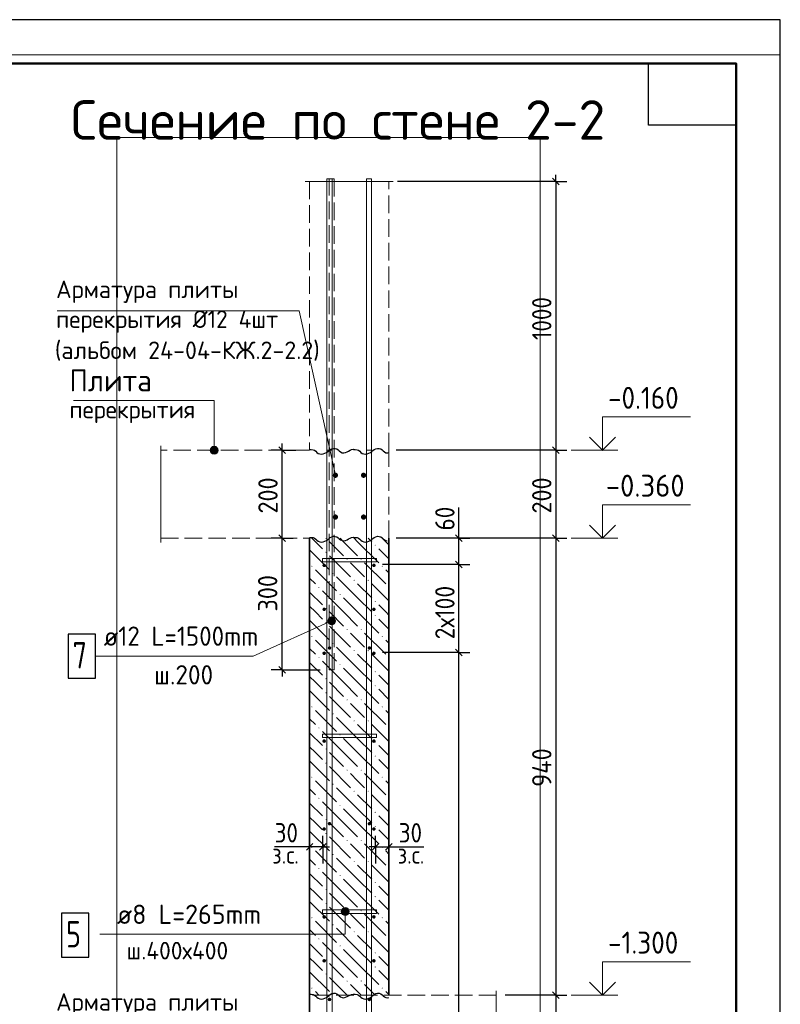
# Model space of a CAD drawing. Header units: millimetres. Extents: x 0 to 21000, y -5 to 14850.
# Tile 35 of 35: x 16675 to 21000, y 9248 to 14850. Entities that reach past the tile are written whole.
import ezdxf

# ---------------------------------------------------------------- set-up
doc = ezdxf.new("R2010")
doc.units = ezdxf.units.MM
doc.linetypes.add('______2', pattern=[135, 100, -35])
for name, color, linetype, lineweight in [('Standard', 7, 'Continuous', 25), ('Выпуски арматуры Г-обр.', 7, 'Continuous', 25), ('Заголовок чертежа', 7, 'Continuous', 25), ('Позиционная метка диаметр_ шаг', 7, 'Continuous', 13), ('Позиционная метка линия выноска', 7, 'Continuous', 13), ('Примечания', 7, 'Continuous', 13), ('Стена обрамление Г-обр.', 7, 'Continuous', 25), ('Стена фоновая арматура У1', 7, 'Continuous', 25), ('Стена фоновая арматура Х1', 7, 'Continuous', 25), ('Стена фоновая затяжка С-обр.', 7, 'Continuous', 25)]:
    doc.layers.add(name, color=color, linetype=linetype, lineweight=lineweight)
doc.layers.add('ЖБ Перекрытие верхний уровень', color=7, linetype='Continuous', lineweight=25, true_color=0xe0e0ff)
doc.layers.add('ЖБ Стена верхний уровень', color=7, linetype='Continuous', lineweight=25, true_color=0x006e00)
doc.layers.add('Размерная выноска', color=7, linetype='Continuous')
doc.styles.add('ISOCPEUR', font='txt')

msp = doc.modelspace()

# ---------------------------------------------------------------- hatches: boundary and pattern name
at = {"layer": 'ЖБ Стена верхний уровень', "linetype": 'Continuous', "lineweight": 18, "transparency": 33554687}
for points in [[(18413.4, 11899.9), (18413.5, 11900), (18419.7, 11900), (18419.9, 11899.9), (18416.6, 11896.7)], [(18413.4, 11819.9), (18416.6, 11823.2), (18419.9, 11819.9), (18416.6, 11816.7)], [(18693.4, 11859.9), (18696.6, 11863.2), (18699.9, 11859.9), (18696.6, 11856.7)], [(18533.4, 11779.9), (18536.6, 11783.2), (18539.8, 11779.9), (18536.6, 11776.7)], [(18613.4, 11779.9), (18616.6, 11783.2), (18619.9, 11779.9), (18616.6, 11776.7)], [(18333.4, 11739.9), (18336.6, 11743.2), (18339.8, 11739.9), (18336.6, 11736.7)], [(18733.4, 11739.9), (18736.6, 11743.2), (18739.8, 11739.9), (18736.6, 11736.7)], [(18453.4, 11699.9), (18456.6, 11703.2), (18459.9, 11699.9), (18456.6, 11696.7)], [(18573.4, 11659.9), (18576.6, 11663.2), (18579.8, 11659.9), (18576.6, 11656.7)], [(18653.4, 11659.9), (18656.6, 11663.2), (18659.9, 11659.9), (18656.6, 11656.7)], [(18373.4, 11619.9), (18376.6, 11623.2), (18379.8, 11619.9), (18376.6, 11616.7)], [(18773.4, 11619.9), (18773.9, 11620.4), (18773.9, 11619.4)], [(18493.4, 11579.9), (18496.6, 11583.2), (18499.9, 11579.9), (18496.6, 11576.7)], [(18693.4, 11539.9), (18696.6, 11543.2), (18699.9, 11539.9), (18696.6, 11536.7)], [(18413.4, 11499.9), (18416.6, 11503.2), (18419.9, 11499.9), (18416.6, 11496.7)], [(18693.4, 11459.9), (18696.6, 11463.2), (18699.9, 11459.9), (18696.6, 11456.7)], [(18413.4, 11419.9), (18416.6, 11423.2), (18419.9, 11419.9), (18416.6, 11416.7)], [(18533.4, 11379.9), (18536.6, 11383.2), (18539.8, 11379.9), (18536.6, 11376.7)], [(18613.4, 11379.9), (18616.6, 11383.2), (18619.9, 11379.9), (18616.6, 11376.7)], [(18333.4, 11339.9), (18336.6, 11343.2), (18339.8, 11339.9), (18336.6, 11336.7)], [(18733.4, 11339.9), (18736.6, 11343.2), (18739.8, 11339.9), (18736.6, 11336.7)], [(18453.4, 11299.9), (18456.6, 11303.2), (18459.9, 11299.9), (18456.6, 11296.7)], [(18573.4, 11259.9), (18576.6, 11263.2), (18579.8, 11259.9), (18576.6, 11256.7)], [(18653.4, 11259.9), (18656.6, 11263.2), (18659.9, 11259.9), (18656.6, 11256.7)], [(18373.4, 11219.9), (18376.6, 11223.2), (18379.8, 11219.9), (18376.6, 11216.7)], [(18773.4, 11219.9), (18773.9, 11220.4), (18773.9, 11219.4)], [(18493.4, 11179.9), (18496.6, 11183.2), (18499.9, 11179.9), (18496.6, 11176.7)], [(18413.4, 11099.9), (18416.6, 11103.2), (18419.9, 11099.9), (18416.6, 11096.7)], [(18693.4, 11139.9), (18696.6, 11143.2), (18699.9, 11139.9), (18696.6, 11136.7)], [(18693.4, 11059.9), (18696.6, 11063.2), (18699.9, 11059.9), (18696.6, 11056.7)], [(18413.4, 11019.9), (18416.6, 11023.2), (18419.9, 11019.9), (18416.6, 11016.7)], [(18533.4, 10979.9), (18536.6, 10983.2), (18539.8, 10979.9), (18536.6, 10976.7)], [(18613.4, 10979.9), (18616.6, 10983.2), (18619.9, 10979.9), (18616.6, 10976.7)], [(18333.4, 10939.9), (18336.6, 10943.2), (18339.8, 10939.9), (18336.6, 10936.7)], [(18733.4, 10939.9), (18736.6, 10943.2), (18739.8, 10939.9), (18736.6, 10936.7)], [(18453.4, 10899.9), (18456.6, 10903.2), (18459.9, 10899.9), (18456.6, 10896.7)], [(18373.4, 10819.9), (18376.6, 10823.2), (18379.8, 10819.9), (18376.6, 10816.7)], [(18573.4, 10859.9), (18576.6, 10863.2), (18579.8, 10859.9), (18576.6, 10856.7)], [(18653.4, 10859.9), (18656.6, 10863.2), (18659.9, 10859.9), (18656.6, 10856.7)], [(18773.4, 10819.9), (18773.9, 10820.4), (18773.9, 10819.4)], [(18493.4, 10779.9), (18496.6, 10783.2), (18499.9, 10779.9), (18496.6, 10776.7)], [(18413.4, 10699.9), (18416.6, 10703.2), (18419.9, 10699.9), (18416.6, 10696.7)], [(18693.4, 10739.9), (18696.6, 10743.2), (18699.9, 10739.9), (18696.6, 10736.7)], [(18693.4, 10659.9), (18696.6, 10663.2), (18699.9, 10659.9), (18696.6, 10656.7)], [(18413.4, 10619.9), (18416.6, 10623.2), (18419.9, 10619.9), (18416.6, 10616.7)], [(18333.4, 10539.9), (18336.6, 10543.2), (18339.8, 10539.9), (18336.6, 10536.7)], [(18533.4, 10579.9), (18536.6, 10583.2), (18539.8, 10579.9), (18536.6, 10576.7)], [(18613.4, 10579.9), (18616.6, 10583.2), (18619.9, 10579.9), (18616.6, 10576.7)], [(18733.4, 10539.9), (18736.6, 10543.2), (18739.8, 10539.9), (18736.6, 10536.7)], [(18453.4, 10499.9), (18456.6, 10503.2), (18459.9, 10499.9), (18456.6, 10496.7)], [(18373.4, 10419.9), (18376.6, 10423.2), (18379.8, 10419.9), (18376.6, 10416.7)], [(18573.4, 10459.9), (18576.6, 10463.2), (18579.8, 10459.9), (18576.6, 10456.7)], [(18653.4, 10459.9), (18656.6, 10463.2), (18659.9, 10459.9), (18656.6, 10456.7)], [(18493.4, 10379.9), (18496.6, 10383.2), (18499.9, 10379.9), (18496.6, 10376.7)], [(18773.4, 10419.9), (18773.9, 10420.4), (18773.9, 10419.4)], [(18693.4, 10339.9), (18696.6, 10343.2), (18699.9, 10339.9), (18696.6, 10336.7)], [(18413.4, 10299.9), (18416.6, 10303.2), (18419.9, 10299.9), (18416.6, 10296.7)], [(18693.4, 10259.9), (18696.6, 10263.2), (18699.9, 10259.9), (18696.6, 10256.7)], [(18413.4, 10219.9), (18416.6, 10223.2), (18419.9, 10219.9), (18416.6, 10216.7)], [(18333.4, 10139.9), (18336.6, 10143.2), (18339.8, 10139.9), (18336.6, 10136.7)], [(18533.4, 10179.9), (18536.6, 10183.2), (18539.8, 10179.9), (18536.6, 10176.7)], [(18613.4, 10179.9), (18616.6, 10183.2), (18619.9, 10179.9), (18616.6, 10176.7)], [(18733.4, 10139.9), (18736.6, 10143.2), (18739.8, 10139.9), (18736.6, 10136.7)], [(18453.4, 10099.9), (18456.6, 10103.2), (18459.9, 10099.9), (18456.6, 10096.7)], [(18573.4, 10059.9), (18576.6, 10063.2), (18579.8, 10059.9), (18576.6, 10056.7)], [(18653.4, 10059.9), (18656.6, 10063.2), (18659.9, 10059.9), (18656.6, 10056.7)], [(18373.4, 10019.9), (18376.6, 10023.2), (18379.8, 10019.9), (18376.6, 10016.7)], [(18493.4, 9979.9), (18496.6, 9983.2), (18499.9, 9979.9), (18496.6, 9976.7)], [(18773.4, 10019.9), (18773.9, 10020.4), (18773.9, 10019.4)], [(18693.4, 9939.9), (18696.6, 9943.2), (18699.9, 9939.9), (18696.6, 9936.7)], [(18413.4, 9899.9), (18416.6, 9903.2), (18419.9, 9899.9), (18416.6, 9896.7)], [(18693.4, 9859.9), (18696.6, 9863.2), (18699.9, 9859.9), (18696.6, 9856.7)], [(18413.4, 9819.9), (18416.6, 9823.2), (18419.9, 9819.9), (18416.6, 9816.7)], [(18533.4, 9779.9), (18536.6, 9783.2), (18539.8, 9779.9), (18536.6, 9776.7)], [(18613.4, 9779.9), (18616.6, 9783.2), (18619.9, 9779.9), (18616.6, 9776.7)], [(18333.4, 9739.9), (18336.6, 9743.2), (18339.8, 9739.9), (18336.6, 9736.7)], [(18453.4, 9699.9), (18456.6, 9703.2), (18459.9, 9699.9), (18456.6, 9696.7)], [(18733.4, 9739.9), (18736.6, 9743.2), (18739.8, 9739.9), (18736.6, 9736.7)], [(18573.4, 9659.9), (18576.6, 9663.2), (18579.8, 9659.9), (18576.6, 9656.7)], [(18653.4, 9659.9), (18656.6, 9663.2), (18659.9, 9659.9), (18656.6, 9656.7)], [(18373.4, 9619.9), (18376.6, 9623.2), (18379.8, 9619.9), (18376.6, 9616.7)], [(18493.4, 9579.9), (18496.6, 9583.2), (18499.9, 9579.9), (18496.6, 9576.7)], [(18773.4, 9619.9), (18773.9, 9620.4), (18773.9, 9619.4)], [(18693.4, 9539.9), (18696.6, 9543.2), (18699.9, 9539.9), (18696.6, 9536.7)], [(18413.4, 9499.9), (18416.6, 9503.2), (18419.9, 9499.9), (18416.6, 9496.7)], [(18413.4, 9419.9), (18416.6, 9423.2), (18419.9, 9419.9), (18416.6, 9416.7)], [(18693.4, 9459.9), (18696.6, 9463.2), (18699.9, 9459.9), (18696.6, 9456.7)], [(18533.4, 9379.9), (18536.6, 9383.2), (18539.8, 9379.9), (18536.6, 9376.7)], [(18613.4, 9379.9), (18616.6, 9383.2), (18619.9, 9379.9), (18616.6, 9376.7)], [(18333.4, 9339.9), (18336.6, 9343.2), (18339.8, 9339.9), (18336.6, 9336.7)], [(18453.5, 9300), (18456.6, 9303.2), (18459.7, 9300)], [(18733.4, 9339.9), (18736.6, 9343.2), (18739.8, 9339.9), (18736.6, 9336.7)]]:
    msp.add_hatch(color=7, dxfattribs=at).paths.add_polyline_path(points, flags=16)
at = {"layer": 'Позиционная метка линия выноска', "linetype": 'Continuous', "lineweight": 13, "transparency": 33554687}
for points in [[(17758.3, 12400), (17803.3, 12400), (17800.1, 12411.3)], [(17758.3, 12400), (17800.1, 12411.3), (17761.4, 12411.3)], [(17761.4, 12388.8), (17803.3, 12400), (17758.3, 12400)], [(17761.4, 12411.3), (17800.1, 12411.3), (17792, 12419.4)], [(17761.4, 12411.3), (17792, 12419.4), (17769.5, 12419.4)], [(17761.4, 12388.8), (17800.1, 12388.8), (17803.3, 12400)], [(17769.5, 12380.7), (17800.1, 12388.8), (17761.4, 12388.8)], [(17769.5, 12419.4), (17792, 12419.4), (17780.8, 12422.6)], [(17769.5, 12380.7), (17792, 12380.7), (17800.1, 12388.8)], [(17792, 12380.7), (17769.5, 12380.7), (17780.8, 12377.6)], [(18426.6, 11431.5), (18446.5, 11406.9), (18430.7, 11442.2)], [(18435.8, 11411), (18426.6, 11431.5), (18428.3, 11420)], [(18426.6, 11431.5), (18435.8, 11411), (18446.5, 11406.9)], [(18430.7, 11442.2), (18458.1, 11408.7), (18439.6, 11449.7)], [(18430.7, 11442.2), (18446.5, 11406.9), (18458.1, 11408.7)], [(18439.6, 11449.7), (18467.1, 11416.2), (18451.2, 11451.5)], [(18439.6, 11449.7), (18458.1, 11408.7), (18467.1, 11416.2)], [(18451.2, 11451.5), (18467.1, 11416.2), (18471.1, 11426.9)], [(18451.2, 11451.5), (18471.1, 11426.9), (18461.9, 11447.4)], [(18461.9, 11447.4), (18471.1, 11426.9), (18469.4, 11438.4)], [(18503.8, 9775.1), (18548.8, 9775.1), (18545.6, 9786.3)], [(18503.8, 9775.1), (18545.6, 9786.3), (18506.9, 9786.3)], [(18506.9, 9763.8), (18548.8, 9775.1), (18503.8, 9775.1)], [(18506.9, 9786.3), (18545.6, 9786.3), (18537.5, 9794.4)], [(18506.9, 9786.3), (18537.5, 9794.4), (18515, 9794.4)], [(18506.9, 9763.8), (18545.6, 9763.8), (18548.8, 9775.1)], [(18515, 9755.7), (18545.6, 9763.8), (18506.9, 9763.8)], [(18515, 9794.4), (18537.5, 9794.4), (18526.3, 9797.6)], [(18515, 9755.7), (18537.5, 9755.7), (18545.6, 9763.8)], [(18537.5, 9755.7), (18515, 9755.7), (18526.3, 9752.6)]]:
    msp.add_hatch(color=7, dxfattribs=at).paths.add_polyline_path(points)
at = {"layer": 'Стена обрамление Г-обр.', "linetype": 'Continuous', "lineweight": 13, "transparency": 33554687}
for points in [[(18485.2, 12257.6), (18484, 12263.3), (18480.8, 12268.2), (18475.9, 12271.4), (18470.2, 12272.6), (18464.4, 12271.4), (18459.6, 12268.2), (18456.3, 12263.3), (18455.2, 12257.6), (18456.3, 12251.8), (18459.6, 12246.9), (18464.4, 12243.7), (18470.2, 12242.6), (18475.9, 12243.7), (18480.8, 12246.9), (18484, 12251.8)], [(18645.6, 12257.6), (18644.5, 12263.3), (18641.2, 12268.2), (18636.4, 12271.4), (18630.6, 12272.6), (18624.9, 12271.4), (18620, 12268.2), (18616.8, 12263.3), (18615.6, 12257.6), (18616.8, 12251.8), (18620, 12246.9), (18624.9, 12243.7), (18630.6, 12242.6), (18636.4, 12243.7), (18641.2, 12246.9), (18644.5, 12251.8)], [(18485.2, 12020.1), (18484, 12025.8), (18480.8, 12030.7), (18475.9, 12033.9), (18470.2, 12035.1), (18464.4, 12033.9), (18459.6, 12030.7), (18456.3, 12025.8), (18455.2, 12020.1), (18456.3, 12014.3), (18459.6, 12009.4), (18464.4, 12006.2), (18470.2, 12005.1), (18475.9, 12006.2), (18480.8, 12009.4), (18484, 12014.3)], [(18645.6, 12020.1), (18644.5, 12025.8), (18641.2, 12030.7), (18636.4, 12033.9), (18630.6, 12035.1), (18624.9, 12033.9), (18620, 12030.7), (18616.8, 12025.8), (18615.6, 12020.1), (18616.8, 12014.3), (18620, 12009.4), (18624.9, 12006.2), (18630.6, 12005.1), (18636.4, 12006.2), (18641.2, 12009.4), (18644.5, 12014.3)]]:
    msp.add_hatch(color=7, dxfattribs=at).paths.add_polyline_path(points)
at = {"layer": 'Стена фоновая арматура У1', "linetype": 'Continuous', "lineweight": 13, "transparency": 33554687}
for points in [[(18416.4, 11745.1), (18415.6, 11748.9), (18413.4, 11752.1), (18410.2, 11754.3), (18406.4, 11755.1), (18402.5, 11754.3), (18399.3, 11752.1), (18397.1, 11748.9), (18396.4, 11745.1), (18397.1, 11741.2), (18399.3, 11738), (18402.5, 11735.8), (18406.4, 11735.1), (18410.2, 11735.8), (18413.4, 11738), (18415.6, 11741.2)], [(18698.9, 11745.1), (18698.1, 11748.9), (18695.9, 11752.1), (18692.7, 11754.3), (18688.9, 11755.1), (18685, 11754.3), (18681.8, 11752.1), (18679.6, 11748.9), (18678.9, 11745.1), (18679.6, 11741.2), (18681.8, 11738), (18685, 11735.8), (18688.9, 11735.1), (18692.7, 11735.8), (18695.9, 11738), (18698.1, 11741.2)], [(18416.4, 11495.1), (18415.6, 11498.9), (18413.4, 11502.1), (18410.2, 11504.3), (18406.4, 11505.1), (18402.5, 11504.3), (18399.3, 11502.1), (18397.1, 11498.9), (18396.4, 11495.1), (18397.1, 11491.2), (18399.3, 11488), (18402.5, 11485.8), (18406.4, 11485.1), (18410.2, 11485.8), (18413.4, 11488), (18415.6, 11491.2)], [(18698.9, 11495.1), (18698.1, 11498.9), (18695.9, 11502.1), (18692.7, 11504.3), (18688.9, 11505.1), (18685, 11504.3), (18681.8, 11502.1), (18679.6, 11498.9), (18678.9, 11495.1), (18679.6, 11491.2), (18681.8, 11488), (18685, 11485.8), (18688.9, 11485.1), (18692.7, 11485.8), (18695.9, 11488), (18698.1, 11491.2)], [(18416.4, 11245.1), (18415.6, 11248.9), (18413.4, 11252.1), (18410.2, 11254.3), (18406.4, 11255.1), (18402.5, 11254.3), (18399.3, 11252.1), (18397.1, 11248.9), (18396.4, 11245.1), (18397.1, 11241.2), (18399.3, 11238), (18402.5, 11235.8), (18406.4, 11235.1), (18410.2, 11235.8), (18413.4, 11238), (18415.6, 11241.2)], [(18698.9, 11245.1), (18698.1, 11248.9), (18695.9, 11252.1), (18692.7, 11254.3), (18688.9, 11255.1), (18685, 11254.3), (18681.8, 11252.1), (18679.6, 11248.9), (18678.9, 11245.1), (18679.6, 11241.2), (18681.8, 11238), (18685, 11235.8), (18688.9, 11235.1), (18692.7, 11235.8), (18695.9, 11238), (18698.1, 11241.2)], [(18416.4, 10745.1), (18415.6, 10748.9), (18413.4, 10752.1), (18410.2, 10754.3), (18406.4, 10755.1), (18402.5, 10754.3), (18399.3, 10752.1), (18397.1, 10748.9), (18396.4, 10745.1), (18397.1, 10741.2), (18399.3, 10738), (18402.5, 10735.8), (18406.4, 10735.1), (18410.2, 10735.8), (18413.4, 10738), (18415.6, 10741.2)], [(18698.9, 10745.1), (18698.1, 10748.9), (18695.9, 10752.1), (18692.7, 10754.3), (18688.9, 10755.1), (18685, 10754.3), (18681.8, 10752.1), (18679.6, 10748.9), (18678.9, 10745.1), (18679.6, 10741.2), (18681.8, 10738), (18685, 10735.8), (18688.9, 10735.1), (18692.7, 10735.8), (18695.9, 10738), (18698.1, 10741.2)], [(18416.4, 10245.1), (18415.6, 10248.9), (18413.4, 10252.1), (18410.2, 10254.3), (18406.4, 10255.1), (18402.5, 10254.3), (18399.3, 10252.1), (18397.1, 10248.9), (18396.4, 10245.1), (18397.1, 10241.2), (18399.3, 10238), (18402.5, 10235.8), (18406.4, 10235.1), (18410.2, 10235.8), (18413.4, 10238), (18415.6, 10241.2)], [(18698.9, 10245.1), (18698.1, 10248.9), (18695.9, 10252.1), (18692.7, 10254.3), (18688.9, 10255.1), (18685, 10254.3), (18681.8, 10252.1), (18679.6, 10248.9), (18678.9, 10245.1), (18679.6, 10241.2), (18681.8, 10238), (18685, 10235.8), (18688.9, 10235.1), (18692.7, 10235.8), (18695.9, 10238), (18698.1, 10241.2)], [(18416.4, 9745.1), (18415.6, 9748.9), (18413.4, 9752.1), (18410.2, 9754.3), (18406.4, 9755.1), (18402.5, 9754.3), (18399.3, 9752.1), (18397.1, 9748.9), (18396.4, 9745.1), (18397.1, 9741.2), (18399.3, 9738), (18402.5, 9735.8), (18406.4, 9735.1), (18410.2, 9735.8), (18413.4, 9738), (18415.6, 9741.2)], [(18698.9, 9745.1), (18698.1, 9748.9), (18695.9, 9752.1), (18692.7, 9754.3), (18688.9, 9755.1), (18685, 9754.3), (18681.8, 9752.1), (18679.6, 9748.9), (18678.9, 9745.1), (18679.6, 9741.2), (18681.8, 9738), (18685, 9735.8), (18688.9, 9735.1), (18692.7, 9735.8), (18695.9, 9738), (18698.1, 9741.2)], [(18416.4, 9495.1), (18415.6, 9498.9), (18413.4, 9502.1), (18410.2, 9504.3), (18406.4, 9505.1), (18402.5, 9504.3), (18399.3, 9502.1), (18397.1, 9498.9), (18396.4, 9495.1), (18397.1, 9491.2), (18399.3, 9488), (18402.5, 9485.8), (18406.4, 9485.1), (18410.2, 9485.8), (18413.4, 9488), (18415.6, 9491.2)], [(18698.9, 9495.1), (18698.1, 9498.9), (18695.9, 9502.1), (18692.7, 9504.3), (18688.9, 9505.1), (18685, 9504.3), (18681.8, 9502.1), (18679.6, 9498.9), (18678.9, 9495.1), (18679.6, 9491.2), (18681.8, 9488), (18685, 9485.8), (18688.9, 9485.1), (18692.7, 9485.8), (18695.9, 9488), (18698.1, 9491.2)]]:
    msp.add_hatch(color=7, dxfattribs=at).paths.add_polyline_path(points)
at = {"layer": 'Стена фоновая затяжка С-обр.', "linetype": 'Continuous', "lineweight": 13, "transparency": 33554687}
for points in [[(18446.7, 11275.1), (18446, 11278.9), (18443.8, 11282.1), (18440.6, 11284.3), (18436.7, 11285.1), (18432.9, 11284.3), (18429.7, 11282.1), (18427.5, 11278.9), (18426.7, 11275.1), (18427.5, 11271.2), (18429.7, 11268), (18432.9, 11265.8), (18436.7, 11265.1), (18440.6, 11265.8), (18443.8, 11268), (18446, 11271.2)], [(18673.6, 11275.1), (18672.9, 11278.9), (18670.7, 11282.1), (18667.5, 11284.3), (18663.6, 11285.1), (18659.8, 11284.3), (18656.6, 11282.1), (18654.4, 11278.9), (18653.6, 11275.1), (18654.4, 11271.2), (18656.6, 11268), (18659.8, 11265.8), (18663.6, 11265.1), (18667.5, 11265.8), (18670.7, 11268), (18672.9, 11271.2)], [(18446.7, 10275.1), (18446, 10278.9), (18443.8, 10282.1), (18440.6, 10284.3), (18436.7, 10285.1), (18432.9, 10284.3), (18429.7, 10282.1), (18427.5, 10278.9), (18426.7, 10275.1), (18427.5, 10271.2), (18429.7, 10268), (18432.9, 10265.8), (18436.7, 10265.1), (18440.6, 10265.8), (18443.8, 10268), (18446, 10271.2)], [(18673.6, 10275.1), (18672.9, 10278.9), (18670.7, 10282.1), (18667.5, 10284.3), (18663.6, 10285.1), (18659.8, 10284.3), (18656.6, 10282.1), (18654.4, 10278.9), (18653.6, 10275.1), (18654.4, 10271.2), (18656.6, 10268), (18659.8, 10265.8), (18663.6, 10265.1), (18667.5, 10265.8), (18670.7, 10268), (18672.9, 10271.2)], [(18446.7, 9275.1), (18446, 9278.9), (18443.8, 9282.1), (18440.6, 9284.3), (18436.7, 9285.1), (18432.9, 9284.3), (18429.7, 9282.1), (18427.5, 9278.9), (18426.7, 9275.1), (18427.5, 9271.2), (18429.7, 9268), (18432.9, 9265.8), (18436.7, 9265.1), (18440.6, 9265.8), (18443.8, 9268), (18446, 9271.2)], [(18673.6, 9275.1), (18672.9, 9278.9), (18670.7, 9282.1), (18667.5, 9284.3), (18663.6, 9285.1), (18659.8, 9284.3), (18656.6, 9282.1), (18654.4, 9278.9), (18653.6, 9275.1), (18654.4, 9271.2), (18656.6, 9268), (18659.8, 9265.8), (18663.6, 9265.1), (18667.5, 9265.8), (18670.7, 9268), (18672.9, 9271.2)]]:
    msp.add_hatch(color=7, dxfattribs=at).paths.add_polyline_path(points)

# ---------------------------------------------------------------- linework, layer by layer
at = {"layer": 'Standard', "color": 220, "linetype": 'Continuous', "lineweight": 13, "transparency": 33554687}
msp.add_line((21000, -5), (21000, 14650), dxfattribs=at)
at = {"layer": 'Standard', "color": 7, "linetype": 'Continuous', "lineweight": -3, "transparency": 33554687}
for p, q in [((19723.8, 13929.6), (19723.8, 13967.1)), ((18166.8, 12400), (18166.8, 12437.6)), ((18166.8, 11900), (18166.8, 12400)), ((19723.8, 12400), (19723.8, 11900)), ((19172.8, 11900), (19172.8, 11937.6)), ((19172.8, 11750), (19172.8, 11900)), ((19723.8, 11900), (19723.8, 9300)), ((19172.8, 11250), (19172.8, 11750)), ((19172.8, 5750.1), (19172.8, 11250)), ((18166.8, 11150), (18166.8, 11112.6)), ((18323.9, 10143.4), (18286.4, 10143.4)), ((18398.9, 10143.4), (18323.9, 10143.4)), ((18398.9, 10143.4), (18436.4, 10143.4)), ((18698.9, 10143.4), (18661.4, 10143.4)), ((18698.9, 10143.4), (18773.9, 10143.4)), ((18773.9, 10143.4), (18811.4, 10143.4)), ((19723.8, 9300), (19723.8, 8800))]:
    msp.add_line(p, q, dxfattribs=at)
at = {"layer": 'Standard', "color": 251, "linetype": 'Continuous', "lineweight": -3, "true_color": 0x656565, "transparency": 33554687}
for p, q in [((19723.8, 13929.6), (18823.9, 13929.6)), ((19723.8, 13929.6), (19661.3, 13929.6)), ((19723.8, 13929.6), (19786.3, 13929.6)), ((18166.8, 12400), (18104.3, 12400)), ((18166.8, 12400), (18229.3, 12400)), ((18166.8, 12400), (18245.5, 12400)), ((19723.8, 12400), (19661.3, 12400)), ((19723.8, 12400), (19786.3, 12400)), ((18166.8, 11900), (18104.3, 11900)), ((18166.8, 11900), (18229.3, 11900)), ((18166.8, 11900), (18197.7, 11900)), ((19172.8, 11900), (19110.3, 11900)), ((19172.8, 11900), (19235.3, 11900)), ((19723.8, 11900), (19661.3, 11900)), ((19723.8, 11900), (19786.3, 11900)), ((19172.8, 11750), (19110.3, 11750)), ((19172.8, 11750), (19235.3, 11750)), ((19172.8, 11250), (19110.3, 11250)), ((19172.8, 11250), (19235.3, 11250)), ((18166.8, 11150), (18104.3, 11150)), ((18166.8, 11150), (18229.3, 11150)), ((18166.8, 11150), (18383.9, 11150)), ((18323.9, 10143.4), (18323.9, 10205.9)), ((18398.9, 10143.4), (18398.9, 10205.9)), ((18698.9, 10143.4), (18698.9, 10205.9)), ((18773.9, 10143.4), (18773.9, 10205.9)), ((18323.9, 10143.4), (18323.9, 10080.9)), ((18323.9, 10143.4), (18323.9, 10143.4)), ((18398.9, 10143.4), (18398.9, 10080.9)), ((18398.9, 10143.4), (18398.9, 10049.6)), ((18698.9, 10143.4), (18698.9, 10080.9)), ((18698.9, 10143.4), (18698.9, 10049.6)), ((18773.9, 10143.4), (18773.9, 10080.9)), ((18773.9, 10143.4), (18773.9, 10143.4)), ((19723.8, 9300), (19661.3, 9300)), ((19723.8, 9300), (19786.3, 9300))]:
    msp.add_line(p, q, dxfattribs=at)
at = {"layer": 'Standard', "color": 7, "linetype": 'Continuous', "lineweight": 25, "transparency": 33554687}
for p, q in [((19705.1, 13948.3), (19742.6, 13910.8)), ((18185.6, 12381.3), (18148.1, 12418.8)), ((19705.1, 12418.8), (19742.6, 12381.3)), ((18185.6, 11881.3), (18148.1, 11918.8)), ((19191.5, 11881.3), (19154, 11918.8)), ((19705.1, 11918.8), (19742.6, 11881.3)), ((19191.5, 11731.3), (19154, 11768.8)), ((19191.5, 11231.3), (19154, 11268.8)), ((18185.6, 11131.3), (18148.1, 11168.8)), ((18342.6, 10162.2), (18305.1, 10124.7)), ((18417.6, 10162.2), (18380.1, 10124.7)), ((18680.1, 10124.7), (18717.6, 10162.2)), ((18755.1, 10124.7), (18792.6, 10162.2)), ((19705.1, 9318.8), (19742.6, 9281.3))]:
    msp.add_line(p, q, dxfattribs=at)
at = {"layer": 'Standard', "color": 7, "linetype": 'Continuous', "lineweight": 35, "transparency": 33554687}
for p, q in [((20750, 13800), (20750, 10250)), ((20750, 13600), (20750, 10050))]:
    msp.add_line(p, q, dxfattribs=at)
at = {"layer": 'Standard', "color": 7, "linetype": 'Continuous', "lineweight": 50, "transparency": 33554687}
msp.add_line((20750, 13550), (20750, 11600), dxfattribs=at)
at = {"layer": 'Standard', "color": 7, "linetype": 'Continuous', "lineweight": 13, "transparency": 33554687}
for p, q in [((19811.3, 12400), (20076.3, 12400)), ((19811.3, 11900), (20076.3, 11900)), ((19811.3, 9300), (20076.3, 9300))]:
    msp.add_line(p, q, dxfattribs=at)
at = {"layer": 'Standard', "color": 7, "linetype": 'Continuous', "lineweight": 25, "transparency": 33554687}
for points in [[(0, 0), (21000, 0), (21000, 14850), (0, 14850), (0, 0)], [(20750, 14600), (20750, 14250), (20250, 14250), (20250, 14600), (20750, 14600)]]:
    msp.add_lwpolyline(points, close=True, dxfattribs=at)
at = {"layer": 'Standard', "color": 7, "linetype": 'Continuous', "lineweight": 13, "transparency": 33554687}
for points in [[(21000, 14850), (11500, 14850), (11500, 3000), (21000, 3000), (21000, 14850)], [(19989.2, 12400), (19989.2, 12590.1), (20489.2, 12590.1)], [(19989.2, 11900), (19989.2, 12090.1), (20489.2, 12090.1)], [(19989.2, 9300), (19989.2, 9490.1), (20489.2, 9490.1)]]:
    msp.add_lwpolyline(points, dxfattribs=at)
at = {"layer": 'Standard', "color": 220, "linetype": 'Continuous', "lineweight": 13, "transparency": 33554687}
msp.add_lwpolyline([(21000, 14650), (0, 14650), (0, -5)], dxfattribs=at)
at = {"layer": 'Standard', "color": 7, "linetype": 'Continuous', "lineweight": 50, "transparency": 33554687}
msp.add_lwpolyline([(1000, 14600), (20750, 14600), (20750, 250), (1000, 250), (1000, 14600)], close=True, dxfattribs=at)
at = {"layer": 'Standard', "color": 254, "linetype": 'Continuous', "lineweight": 18, "true_color": 0xc4c4ff, "transparency": 33554687}
msp.add_lwpolyline([(17227.8, 3447.6), (19635.3, 3447.6), (19635.3, 14179.6), (17227.8, 14179.6), (17227.8, 3447.6)], dxfattribs=at)
at = {"layer": 'Standard', "color": 7, "linetype": 'Continuous', "lineweight": -3, "transparency": 33554687}
for points in [[(19723.8, 13929.6), (19723.8, 13000.6), (19723.8, 13000.6), (19723.8, 12400)], [(18166.8, 11150), (18166.8, 11452.9), (18166.8, 11452.9), (18166.8, 11900)]]:
    msp.add_lwpolyline(points, dxfattribs=at)
at = {"layer": 'Standard', "color": 7, "linetype": 'Continuous', "lineweight": 35, "transparency": 33554687}
for points in [[(19915, 12474.3), (19989.2, 12400), (20063.5, 12474.3)], [(19915, 11974.3), (19989.2, 11900), (20063.5, 11974.3)], [(19915, 9374.3), (19989.2, 9300), (20063.5, 9374.3)]]:
    msp.add_lwpolyline(points, dxfattribs=at)
at = {"layer": 'Standard', "color": 251, "linetype": 'Continuous', "lineweight": -3, "true_color": 0x656565, "transparency": 33554687}
for points in [[(19723.8, 12400), (19715.4, 12400), (19715.4, 12400), (19715.4, 12400), (19715.4, 12400), (19715.4, 12400), (19715.4, 12400), (19715.4, 12400), (19715.4, 12400), (19715.4, 12400), (19715.4, 12400), (18815.3, 12400)], [(19723.8, 11900), (19715.4, 11900), (19715.4, 11900), (19715.4, 11900), (19715.4, 11900), (19715.4, 11900), (19715.4, 11900), (19715.4, 11900), (19715.4, 11900), (18815.3, 11900)], [(19172.8, 11900), (19164.3, 11900), (19164.3, 11900), (18823.9, 11900)], [(19172.8, 11750), (19164.3, 11750), (19164.3, 11750), (18738.9, 11750)], [(19172.8, 11250), (19164.3, 11250), (19164.3, 11250), (19164.3, 11250), (19164.3, 11250), (18738.9, 11250)], [(19723.8, 9300), (19715.4, 9300), (19715.4, 9300), (19715.4, 9300), (19715.4, 9300), (19715.4, 9300), (19715.4, 9300), (19435.3, 9300)]]:
    msp.add_lwpolyline(points, dxfattribs=at)
at = {"layer": 'Выпуски арматуры Г-обр.', "color": 251, "linetype": '______2', "lineweight": 13, "true_color": 0x656565, "transparency": 33554687}
msp.add_lwpolyline([(18463.9, 13944.6), (18463.9, 11150), (18433.9, 11150), (18433.9, 13944.6), (18463.9, 13944.6)], dxfattribs=at)
at = {"layer": 'Выпуски арматуры Г-обр.', "color": 7, "linetype": 'Continuous', "lineweight": 25, "transparency": 33554687}
msp.add_lwpolyline([(16950.7, 11103.7), (17105.6, 11103.7), (17105.6, 11353.7), (16950.7, 11353.7), (16950.7, 11103.7)], dxfattribs=at)
at = {"layer": 'ЖБ Перекрытие верхний уровень', "color": 7, "linetype": '______2', "lineweight": 18, "transparency": 33554687}
for p, q in [((18323.9, 13929.6), (18323.9, 12400)), ((18773.9, 12400), (18773.9, 13929.6)), ((18323.9, 12400), (17477.8, 12400)), ((18773.9, 11900), (18773.9, 12400)), ((17477.8, 11900), (18323.9, 11900)), ((18323.9, 9300), (18323.9, 8800)), ((19385.3, 9300), (18323.9, 9300))]:
    msp.add_line(p, q, dxfattribs=at)
at = {"layer": 'ЖБ Стена верхний уровень', "color": 7, "linetype": 'Continuous', "lineweight": 35, "transparency": 33554687}
for p, q in [((18323.9, 11900), (18323.9, 5050.1)), ((18773.9, 9300), (18773.9, 11900))]:
    msp.add_line(p, q, dxfattribs=at)
at = {"layer": 'ЖБ Стена верхний уровень', "color": 9, "linetype": 'Continuous', "lineweight": 18, "true_color": 0xc7c7c7, "transparency": 33554687}
for p, q in [((18356.6, 11879.9), (18336.5, 11900)), ((18396.6, 11839.9), (18356.6, 11879.9)), ((18436.6, 11879.9), (18516.6, 11799.9)), ((18516.6, 11879.9), (18496.5, 11900)), ((18516.6, 11879.9), (18596.6, 11799.9)), ((18576.5, 11900), (18596.6, 11879.9)), ((18596.6, 11879.9), (18716.6, 11759.9)), ((18656.5, 11900), (18676.6, 11879.9)), ((18756.6, 11879.9), (18736.5, 11900)), ((18773.9, 11862.7), (18756.6, 11879.9)), ((18323.9, 11832.7), (18436.6, 11719.9)), ((18716.6, 11839.9), (18773.9, 11782.7)), ((18436.6, 11799.9), (18556.6, 11679.9)), ((18356.6, 11719.9), (18476.6, 11599.9)), ((18596.6, 11719.9), (18556.6, 11759.9)), ((18636.6, 11679.9), (18596.6, 11719.9)), ((18636.6, 11759.9), (18756.6, 11639.9)), ((18756.6, 11719.9), (18773.9, 11702.7)), ((18323.9, 11672.7), (18356.6, 11639.9)), ((18596.6, 11559.9), (18476.6, 11679.9)), ((18516.6, 11479.9), (18396.6, 11599.9)), ((18596.6, 11639.9), (18676.6, 11559.9)), ((18676.6, 11639.9), (18773.9, 11542.7)), ((18323.9, 11592.7), (18396.6, 11519.9)), ((18516.6, 11559.9), (18596.6, 11479.9)), ((18596.6, 11559.9), (18676.6, 11479.9)), ((18356.6, 11479.9), (18323.9, 11512.7)), ((18756.6, 11479.9), (18716.6, 11519.9)), ((18323.9, 11432.7), (18436.6, 11319.9)), ((18396.6, 11439.9), (18356.6, 11479.9)), ((18436.6, 11479.9), (18516.6, 11399.9)), ((18516.6, 11479.9), (18596.6, 11399.9)), ((18596.6, 11479.9), (18716.6, 11359.9)), ((18716.6, 11439.9), (18773.9, 11382.7)), ((18773.9, 11462.7), (18756.6, 11479.9)), ((18436.6, 11399.9), (18556.6, 11279.9)), ((18356.6, 11319.9), (18476.6, 11199.9)), ((18596.6, 11319.9), (18556.6, 11359.9)), ((18636.6, 11279.9), (18596.6, 11319.9)), ((18636.6, 11359.9), (18756.6, 11239.9)), ((18756.6, 11319.9), (18773.9, 11302.7)), ((18323.9, 11272.7), (18356.6, 11239.9)), ((18596.6, 11159.9), (18476.6, 11279.9)), ((18596.6, 11239.9), (18676.6, 11159.9)), ((18676.6, 11239.9), (18773.9, 11142.7)), ((18323.9, 11192.7), (18396.6, 11119.9)), ((18516.6, 11079.9), (18396.6, 11199.9)), ((18516.6, 11159.9), (18596.6, 11079.9)), ((18596.6, 11159.9), (18676.6, 11079.9)), ((18356.6, 11079.9), (18323.9, 11112.7)), ((18756.6, 11079.9), (18716.6, 11119.9)), ((18396.6, 11039.9), (18356.6, 11079.9)), ((18436.6, 11079.9), (18516.6, 10999.9)), ((18516.6, 11079.9), (18596.6, 10999.9)), ((18596.6, 11079.9), (18716.6, 10959.9)), ((18716.6, 11039.9), (18773.9, 10982.7)), ((18773.9, 11062.7), (18756.6, 11079.9)), ((18323.9, 11032.7), (18436.6, 10919.9)), ((18436.6, 10999.9), (18556.6, 10879.9)), ((18596.6, 10919.9), (18556.6, 10959.9)), ((18636.6, 10959.9), (18756.6, 10839.9)), ((18323.9, 10872.7), (18356.6, 10839.9)), ((18356.6, 10919.9), (18476.6, 10799.9)), ((18596.6, 10759.9), (18476.6, 10879.9)), ((18636.6, 10879.9), (18596.6, 10919.9)), ((18756.6, 10919.9), (18773.9, 10902.7)), ((18596.6, 10839.9), (18676.6, 10759.9)), ((18676.6, 10839.9), (18773.9, 10742.7)), ((18323.9, 10792.7), (18396.6, 10719.9)), ((18516.6, 10679.9), (18396.6, 10799.9)), ((18516.6, 10759.9), (18596.6, 10679.9)), ((18596.6, 10759.9), (18676.6, 10679.9)), ((18356.6, 10679.9), (18323.9, 10712.7)), ((18756.6, 10679.9), (18716.6, 10719.9)), ((18396.6, 10639.9), (18356.6, 10679.9)), ((18436.6, 10679.9), (18516.6, 10599.9)), ((18516.6, 10679.9), (18596.6, 10599.9)), ((18596.6, 10679.9), (18716.6, 10559.9)), ((18773.9, 10662.7), (18756.6, 10679.9)), ((18323.9, 10632.7), (18436.6, 10519.9)), ((18436.6, 10599.9), (18556.6, 10479.9)), ((18716.6, 10639.9), (18773.9, 10582.7)), ((18596.6, 10519.9), (18556.6, 10559.9)), ((18636.6, 10559.9), (18756.6, 10439.9)), ((18356.6, 10519.9), (18476.6, 10399.9)), ((18596.6, 10359.9), (18476.6, 10479.9)), ((18636.6, 10479.9), (18596.6, 10519.9)), ((18756.6, 10519.9), (18773.9, 10502.7)), ((18323.9, 10472.7), (18356.6, 10439.9)), ((18596.6, 10439.9), (18676.6, 10359.9)), ((18676.6, 10439.9), (18773.9, 10342.7)), ((18323.9, 10392.7), (18396.6, 10319.9)), ((18516.6, 10279.9), (18396.6, 10399.9)), ((18356.6, 10279.9), (18323.9, 10312.7)), ((18516.6, 10359.9), (18596.6, 10279.9)), ((18596.6, 10359.9), (18676.6, 10279.9)), ((18756.6, 10279.9), (18716.6, 10319.9)), ((18396.6, 10239.9), (18356.6, 10279.9)), ((18436.6, 10279.9), (18516.6, 10199.9)), ((18516.6, 10279.9), (18596.6, 10199.9)), ((18596.6, 10279.9), (18716.6, 10159.9)), ((18773.9, 10262.7), (18756.6, 10279.9)), ((18323.9, 10232.7), (18436.6, 10119.9)), ((18436.6, 10199.9), (18556.6, 10079.9)), ((18716.6, 10239.9), (18773.9, 10182.7)), ((18596.6, 10119.9), (18556.6, 10159.9)), ((18636.6, 10159.9), (18756.6, 10039.9)), ((18356.6, 10119.9), (18476.6, 9999.9)), ((18636.6, 10079.9), (18596.6, 10119.9)), ((18756.6, 10119.9), (18773.9, 10102.7)), ((18323.9, 10072.7), (18356.6, 10039.9)), ((18596.6, 9959.9), (18476.6, 10079.9)), ((18596.6, 10039.9), (18676.6, 9959.9)), ((18676.6, 10039.9), (18773.9, 9942.7)), ((18323.9, 9992.7), (18396.6, 9919.9)), ((18516.6, 9879.9), (18396.6, 9999.9)), ((18516.6, 9959.9), (18596.6, 9879.9)), ((18596.6, 9959.9), (18676.6, 9879.9)), ((18756.6, 9879.9), (18716.6, 9919.9)), ((18356.6, 9879.9), (18323.9, 9912.7)), ((18396.6, 9839.9), (18356.6, 9879.9)), ((18436.6, 9879.9), (18516.6, 9799.9)), ((18516.6, 9879.9), (18596.6, 9799.9)), ((18596.6, 9879.9), (18716.6, 9759.9)), ((18773.9, 9862.7), (18756.6, 9879.9)), ((18323.9, 9832.7), (18436.6, 9719.9)), ((18716.6, 9839.9), (18773.9, 9782.7)), ((18436.6, 9799.9), (18556.6, 9679.9)), ((18596.6, 9719.9), (18556.6, 9759.9)), ((18636.6, 9759.9), (18756.6, 9639.9)), ((18356.6, 9719.9), (18476.6, 9599.9)), ((18636.6, 9679.9), (18596.6, 9719.9)), ((18756.6, 9719.9), (18773.9, 9702.7)), ((18323.9, 9672.7), (18356.6, 9639.9)), ((18596.6, 9559.9), (18476.6, 9679.9)), ((18596.6, 9639.9), (18676.6, 9559.9)), ((18676.6, 9639.9), (18773.9, 9542.7)), ((18323.9, 9592.7), (18396.6, 9519.9)), ((18516.6, 9479.9), (18396.6, 9599.9)), ((18516.6, 9559.9), (18596.6, 9479.9)), ((18596.6, 9559.9), (18676.6, 9479.9)), ((18356.6, 9479.9), (18323.9, 9512.7)), ((18396.6, 9439.9), (18356.6, 9479.9)), ((18436.6, 9479.9), (18516.6, 9399.9)), ((18516.6, 9479.9), (18596.6, 9399.9)), ((18596.6, 9479.9), (18716.6, 9359.9)), ((18756.6, 9479.9), (18716.6, 9519.9)), ((18773.9, 9462.7), (18756.6, 9479.9)), ((18323.9, 9432.7), (18436.6, 9319.9)), ((18716.6, 9439.9), (18773.9, 9382.7)), ((18436.6, 9399.9), (18536.5, 9300)), ((18596.6, 9319.9), (18556.6, 9359.9)), ((18636.6, 9359.9), (18696.5, 9300)), ((18356.6, 9319.9), (18376.5, 9300)), ((18616.5, 9300), (18596.6, 9319.9)), ((18756.6, 9319.9), (18773.9, 9302.7))]:
    msp.add_line(p, q, dxfattribs=at)
at = {"layer": 'Позиционная метка линия выноска', "color": 7, "linetype": 'Continuous', "lineweight": 13, "transparency": 33554687}
for p, q in [((17758.3, 12400), (17758.3, 12400)), ((17780.8, 12422.6), (17780.8, 12422.6)), ((17803.3, 12400), (17803.3, 12400)), ((17780.8, 12377.6), (17780.8, 12377.6)), ((18439.6, 11449.7), (18439.6, 11449.7)), ((18469.4, 11438.4), (18469.4, 11438.4)), ((18428.3, 11420), (18428.3, 11420)), ((18458.1, 11408.7), (18458.1, 11408.7)), ((18503.8, 9775.1), (18503.8, 9775.1)), ((18526.3, 9797.6), (18526.3, 9797.6)), ((18526.3, 9752.6), (18526.3, 9752.6)), ((18548.8, 9775.1), (18548.8, 9775.1))]:
    msp.add_line(p, q, dxfattribs=at)
for points in [[(18470.2, 12257.6), (18263.4, 13193.3), (16888.4, 13193.3)], [(17780.8, 12400), (17780.8, 12682.4), (16980.8, 12682.4)], [(17103.1, 11228.7), (18003.1, 11228.7), (18448.9, 11429.2)], [(17130.9, 9646.1), (18526.3, 9646.1), (18526.3, 9775.1)]]:
    msp.add_lwpolyline(points, dxfattribs=at)
for centre in [(17780.8, 12400), (18448.9, 11429.2), (18526.3, 9775.1)]:
    msp.add_circle(centre, 22.5, dxfattribs=at)
at = {"layer": 'Примечания', "color": 7, "linetype": 'Continuous', "lineweight": 25, "transparency": 33554687}
for points in [[(18323.9, 12404.4), (18333.1, 12404.6), (18343.1, 12403.1), (18352.1, 12399.8), (18359.4, 12394.4), (18365.6, 12387.9), (18372.9, 12382.4), (18382.1, 12379.1), (18391.9, 12377.2), (18401.6, 12379.4), (18410.6, 12382.9), (18419.4, 12386.9), (18426.9, 12392.3), (18433.9, 12398), (18440.9, 12403.7), (18449.4, 12408.2), (18458.9, 12410.6), (18468.9, 12410.3), (18478.6, 12407.6), (18485.9, 12402.3), (18492.4, 12396), (18499.4, 12390.3), (18507.9, 12386.1), (18517.9, 12385.1), (18527.6, 12387.5), (18536.4, 12391.3), (18544.9, 12395.6), (18553.6, 12399.7), (18562.1, 12403.7), (18571.9, 12405.6), (18573.9, 12405.8)], [(18573.9, 12404.4), (18583.1, 12404.6), (18593.1, 12403.1), (18602.1, 12399.8), (18609.4, 12394.4), (18615.6, 12387.9), (18622.9, 12382.4), (18632.1, 12379.1), (18641.9, 12377.2), (18651.6, 12379.4), (18660.6, 12382.9), (18669.4, 12386.9), (18676.9, 12392.3), (18683.9, 12398), (18690.9, 12403.7), (18699.4, 12408.2), (18708.9, 12410.6), (18718.9, 12410.3), (18728.6, 12407.6), (18735.9, 12402.3), (18742.4, 12396), (18749.4, 12390.3), (18757.9, 12386.1), (18767.9, 12385.1), (18773.9, 12386.6)], [(18323.9, 11904.4), (18333.1, 11904.6), (18343.1, 11903.1), (18352.1, 11899.8), (18359.4, 11894.4), (18365.6, 11887.9), (18372.9, 11882.4), (18382.1, 11879.1), (18391.9, 11877.2), (18401.6, 11879.4), (18410.6, 11882.9), (18419.4, 11886.9), (18426.9, 11892.3), (18433.9, 11898), (18440.9, 11903.7), (18449.4, 11908.2), (18458.9, 11910.6), (18468.9, 11910.3), (18478.6, 11907.6), (18485.9, 11902.3), (18492.4, 11896), (18499.4, 11890.3), (18507.9, 11886.1), (18517.9, 11885.1), (18527.6, 11887.5), (18536.4, 11891.3), (18544.9, 11895.6), (18553.6, 11899.7), (18562.1, 11903.7), (18571.9, 11905.6), (18573.9, 11905.8)], [(18573.9, 11904.4), (18583.1, 11904.6), (18593.1, 11903.1), (18602.1, 11899.8), (18609.4, 11894.4), (18615.6, 11887.9), (18622.9, 11882.4), (18632.1, 11879.1), (18641.9, 11877.2), (18651.6, 11879.4), (18660.6, 11882.9), (18669.4, 11886.9), (18676.9, 11892.3), (18683.9, 11898), (18690.9, 11903.7), (18699.4, 11908.2), (18708.9, 11910.6), (18718.9, 11910.3), (18728.6, 11907.6), (18735.9, 11902.3), (18742.4, 11896), (18749.4, 11890.3), (18757.9, 11886.1), (18765.3, 11885.4)], [(18323.9, 9304.4), (18333.1, 9304.6), (18343.1, 9303.1), (18352.1, 9299.8), (18359.4, 9294.4), (18365.6, 9287.9), (18372.9, 9282.4), (18382.1, 9279.1), (18391.9, 9277.2), (18401.6, 9279.4), (18410.6, 9282.9), (18419.4, 9286.9), (18426.9, 9292.3), (18433.9, 9298), (18440.9, 9303.7), (18449.4, 9308.2), (18458.9, 9310.6), (18468.9, 9310.3), (18478.6, 9307.6), (18485.9, 9302.3), (18492.4, 9296), (18499.4, 9290.3), (18507.9, 9286.1), (18517.9, 9285.1), (18527.6, 9287.5), (18536.4, 9291.3), (18544.9, 9295.6), (18553.6, 9299.7), (18562.1, 9303.7), (18571.9, 9305.6), (18573.9, 9305.8)], [(18573.9, 9304.4), (18583.1, 9304.6), (18593.1, 9303.1), (18602.1, 9299.8), (18609.4, 9294.4), (18615.6, 9287.9), (18622.9, 9282.4), (18632.1, 9279.1), (18641.9, 9277.2), (18651.6, 9279.4), (18660.6, 9282.9), (18669.4, 9286.9), (18676.9, 9292.3), (18683.9, 9298), (18690.9, 9303.7), (18699.4, 9308.2), (18708.9, 9310.6), (18718.9, 9310.3), (18728.6, 9307.6), (18735.9, 9302.3), (18742.4, 9296), (18749.4, 9290.3), (18757.9, 9286.1), (18767.9, 9285.1), (18773.9, 9286.6)]]:
    msp.add_lwpolyline(points, dxfattribs=at)
at = {"layer": 'Размерная выноска', "color": 7, "linetype": 'Continuous', "lineweight": 13, "transparency": 33554687}
for p, q in [((18798.9, 13929.6), (18298.9, 13929.6)), ((17477.8, 11875.1), (17477.8, 12425.1)), ((19385.3, 9325.1), (19385.3, 8775.1))]:
    msp.add_line(p, q, dxfattribs=at)
at = {"layer": 'Размерная выноска', "color": 7, "linetype": 'Continuous', "lineweight": -3, "transparency": 33554687}
for p, q in [((19172.8, 11900), (19172.8, 12075.1)), ((18323.9, 10143.4), (18123.9, 10143.4)), ((18773.9, 10143.4), (18973.9, 10143.4))]:
    msp.add_line(p, q, dxfattribs=at)
at = {"layer": 'Стена фоновая арматура Х1', "color": 7, "linetype": 'Continuous', "lineweight": 18, "transparency": 33554687}
for points in [[(18421.4, 5050.1), (18421.4, 13944.6), (18451.4, 13944.6), (18451.4, 5050.1), (18421.4, 5050.1)], [(18421.4, 12400), (18421.4, 13944.6), (18451.4, 13944.6), (18451.4, 12400), (18421.4, 12400)], [(18646.4, 5050.1), (18646.4, 13944.6), (18676.3, 13944.6), (18676.3, 5050.1), (18646.4, 5050.1)], [(18646.4, 12400), (18646.4, 13944.6), (18676.3, 13944.6), (18676.3, 12400), (18646.4, 12400)]]:
    msp.add_lwpolyline(points, dxfattribs=at)
at = {"layer": 'Стена фоновая затяжка С-обр.', "color": 98, "linetype": 'Continuous', "lineweight": 13, "true_color": 0x005000, "transparency": 33554687}
for points in [[(18396.4, 11785.1), (18703.9, 11785.1), (18703.9, 11765.1), (18396.4, 11765.1), (18396.4, 11785.1)], [(18396.4, 10785.1), (18703.9, 10785.1), (18703.9, 10765.1), (18396.4, 10765.1), (18396.4, 10785.1)], [(18396.4, 9785.1), (18703.9, 9785.1), (18703.9, 9765.1), (18396.4, 9765.1), (18396.4, 9785.1)]]:
    msp.add_lwpolyline(points, dxfattribs=at)
at = {"layer": 'Стена фоновая затяжка С-обр.', "color": 7, "linetype": 'Continuous', "lineweight": 25, "transparency": 33554687}
msp.add_lwpolyline([(16913.4, 9516.1), (17068.4, 9516.1), (17068.4, 9766.1), (16913.4, 9766.1), (16913.4, 9516.1)], dxfattribs=at)

# ---------------------------------------------------------------- texts
at = {"layer": 'Standard', "color": 7, "linetype": 'Continuous', "lineweight": 18, "transparency": 33554687, "char_height": 100, "attachment_point": 7, "style": 'ISOCPEUR'}
for s, insert, width in [('\\W0.98;Арматура плиты', (16882.1, 13238.8), 1118.535), ('\\W0.97;перекрытия Ø12 4шт', (16882.1, 13068.8), 1377.922), ('\\W0.99;(альбом 24-04-КЖ.2-2.2)', (16874.9, 12909.2), 1588.382), ('\\W0.90;з.с.', (18110.9, 10047.9), 229.971), ('\\W0.90;з.с.', (18824.5, 10047.9), 229.971), ('\\W0.97;ш.400х400', (17282.3, 9503), 678.02), ('\\W0.98;Арматура плиты', (16882.1, 9183.8), 1118.535)]:
    msp.add_mtext(s, dxfattribs=dict(at, insert=insert, width=width))
at = {"layer": 'Standard', "color": 7, "linetype": 'Continuous', "lineweight": 25, "transparency": 33554687, "char_height": 110, "attachment_point": 7, "rotation": 90, "style": 'ISOCPEUR'}
for s, insert, width in [('\\W0.87;1000', (19698.8, 13027.3), 333.451), ('\\W0.91;200', (18141.8, 12040.1), 280.99), ('\\W0.91;200', (19698.8, 12040.1), 280.99), ('\\W0.87;60', (19147.8, 11943.8), 201.962), ('\\W0.91;300', (18140.1, 11482.4), 280.994), ('\\W0.89;2х100', (19147.8, 11324.1), 411.774), ('\\W0.92;940', (19698.8, 10484.6), 292.219)]:
    msp.add_mtext(s, dxfattribs=dict(at, insert=insert, width=width))
at = {"layer": 'Standard', "color": 7, "linetype": 'Continuous', "lineweight": 25, "transparency": 33554687, "attachment_point": 7, "style": 'ISOCPEUR'}
for s, insert, char_height, width in [('\\W0.90;-0.160', (20020.5, 12635.9), 125, 505.886), ('\\W0.95;-0.360', (20008, 12135.9), 125, 533.932), ('\\W0.87;30', (18124.6, 10168.4), 110, 201.966), ('\\W0.87;30', (18830.1, 10168.4), 110, 201.966), ('\\W0.90;-1.300', (20020.5, 9535.9), 125, 505.886)]:
    msp.add_mtext(s, dxfattribs=dict(at, insert=insert, char_height=char_height, width=width))
at = {"layer": 'Выпуски арматуры Г-обр.', "color": 7, "linetype": 'Continuous', "lineweight": 13, "transparency": 33554687, "attachment_point": 7, "style": 'ISOCPEUR'}
for s, insert, char_height, width in [('\\W0.94;ø12 L=1500mm ', (17153.1, 11287.4), 110, 1052.191), ('\\W0.78;7', (16975.6, 11158.7), 150, 163.203)]:
    msp.add_mtext(s, dxfattribs=dict(at, insert=insert, char_height=char_height, width=width))
at = {"layer": 'Выпуски арматуры Г-обр.', "color": 7, "linetype": '______2', "lineweight": 13, "transparency": 33554687, "insert": (17439.1, 11067.4), "char_height": 110, "width": 481.068, "attachment_point": 7, "style": 'ISOCPEUR'}
msp.add_mtext('\\W0.95;ш.200 ', dxfattribs=at)
at = {"layer": 'Заголовок чертежа', "color": 7, "linetype": 'Continuous', "lineweight": 50, "transparency": 33554687, "insert": (16966.1, 14166.9), "char_height": 225, "width": 3214.077, "attachment_point": 7, "style": 'ISOCPEUR'}
msp.add_mtext('\\W0.99;Сечение по стене 2-2', dxfattribs=at)
at = {"layer": 'Позиционная метка диаметр_ шаг', "color": 7, "linetype": 'Continuous', "lineweight": 25, "transparency": 33554687, "attachment_point": 7, "style": 'ISOCPEUR'}
for s, insert, char_height, width in [('\\W0.95;Плита', (16957.8, 12734.9), 125, 546.664), ('\\W0.97;перекрытия', (16957.8, 12554.9), 100, 778.135)]:
    msp.add_mtext(s, dxfattribs=dict(at, insert=insert, char_height=char_height, width=width))
at = {"layer": 'Стена фоновая затяжка С-обр.', "color": 7, "linetype": 'Continuous', "lineweight": 13, "transparency": 33554687, "attachment_point": 7, "style": 'ISOCPEUR'}
for s, insert, char_height, width in [('\\W0.98;ø8 L=265mm ', (17228.5, 9704.7), 110, 944.261), ('\\W0.78;5', (16938.4, 9571.1), 150, 163.199)]:
    msp.add_mtext(s, dxfattribs=dict(at, insert=insert, char_height=char_height, width=width))

doc.saveas('drawing.dxf')
